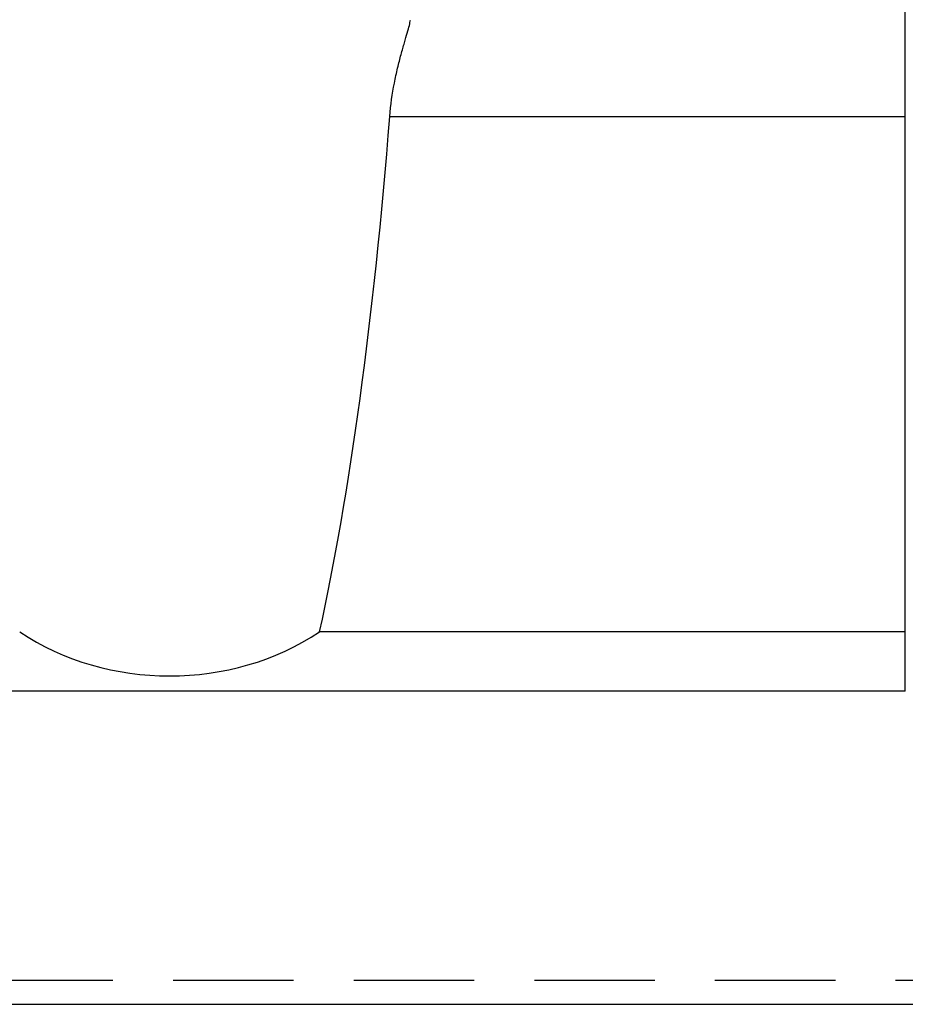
# Model space of a CAD drawing. Header units: millimetres. Extents: x 17 to 627, y 174 to 426.
# Tile 45 of 47: x 500 to 537, y 202 to 243. Entities that reach past the tile are written whole.
import ezdxf

# ---------------------------------------------------------------- set-up
doc = ezdxf.new("R2010")
doc.units = ezdxf.units.MM
doc.header["$LTSCALE"] = 10
doc.linetypes.add('DASHED', pattern=[0.75, 0.5, -0.25])
doc.layers.add('2', color=7, linetype='Continuous')
doc.layers.add('OUT', color=3, linetype='Continuous')

msp = doc.modelspace()

# ---------------------------------------------------------------- linework, layer by layer
at = {"layer": '2', "color": 0, "linetype": 'Continuous'}
msp.add_line((275.794, 201.643), (627.05, 201.643), dxfattribs=at)
at = {"layer": '2', "color": 0, "linetype": 'DASHED'}
msp.add_open_spline([(333.99, 202.643), (627.05, 202.643)], degree=1, dxfattribs=at)
at = {"layer": 'OUT', "color": 7}
for p, q in [((536.894, 214.643), (536.894, 271.643)), ((515.486, 238.511), (536.894, 238.511)), ((536.894, 217.105), (512.569, 217.105)), ((536.894, 214.643), (380.794, 214.643))]:
    msp.add_line(p, q, dxfattribs=at)
for centre, major_axis, ratio, start_param, end_param in [((506.344, 261.491), (0, 56.713), 0.176327, 3.813497, 4.295203), ((506.344, 223.674), (10, 0), 0.839271, 4.040484, 5.384294)]:
    msp.add_ellipse(centre, major_axis=major_axis, ratio=ratio, start_param=start_param, end_param=end_param, dxfattribs=at)
msp.add_open_spline([(515.486, 238.511), (515.525, 239.001), (515.592, 239.462), (515.719, 240.115), (515.766, 240.326), (515.86, 240.721), (515.909, 240.907), (516.004, 241.259), (516.052, 241.424), (516.138, 241.724), (516.178, 241.86), (516.247, 242.102), (516.277, 242.208), (516.321, 242.389), (516.335, 242.461), (516.341, 242.516)], degree=3, knots=[0, 0, 0, 0, 0.25, 0.25, 0.375, 0.375, 0.5, 0.5, 0.625, 0.625, 0.75, 0.75, 0.875, 0.875, 1, 1, 1, 1], dxfattribs=at)

doc.saveas('drawing.dxf')
